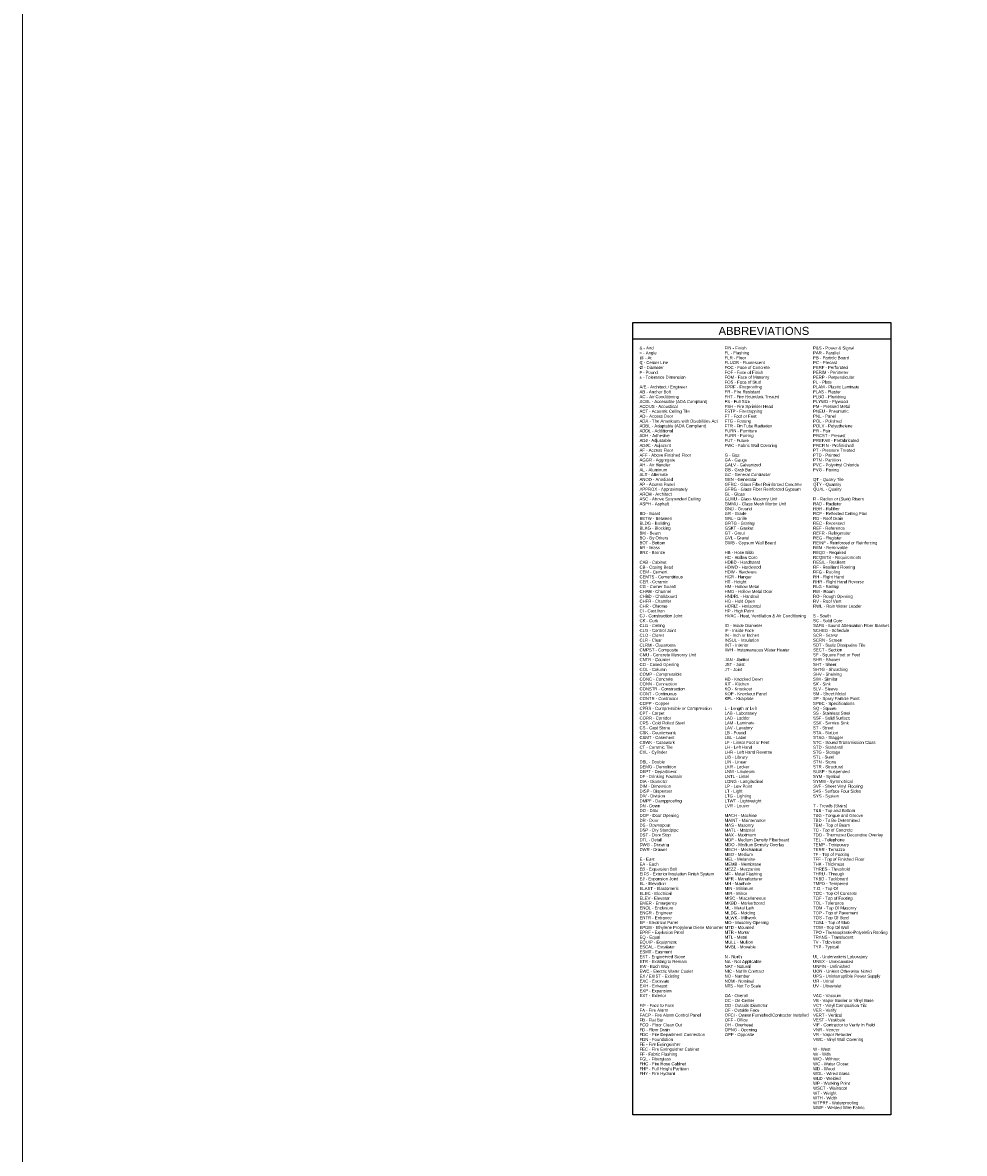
# Model space of a CAD drawing. Header units: inches. Extents: x -3803 to 30266, y -3756 to 4522.
# Tile 13 of 47: x 22666 to 22696, y 3009 to 3044. Entities that reach past the tile are written whole.
import ezdxf

# ---------------------------------------------------------------- set-up
doc = ezdxf.new("R2010")
doc.units = ezdxf.units.IN
doc.header["$LTSCALE"] = 0.011
doc.header["$MEASUREMENT"] = 0
for name, color, linetype, lineweight in [('A-DETL', 90, 'CONTINUOUS', 9), ('DIM', 4, 'CONTINUOUS', 13), ('G-ANNO-TEXT', 2, 'CONTINUOUS', 9)]:
    doc.layers.add(name, color=color, linetype=linetype, lineweight=lineweight)
doc.styles.add('Arial', font='arial.ttf', dxfattribs={"height": 4.5})
doc.styles.add('Arial_1', font='arial.ttf', dxfattribs={"height": 12})

msp = doc.modelspace()

# ---------------------------------------------------------------- linework, layer by layer
at = {"layer": 'A-DETL', "lineweight": 25}
for p, q in [((22685.2761121, 3034.4839222), (22693.2761121, 3034.4839222)), ((22685.2761121, 3009.907402), (22685.2761121, 3034.4839222)), ((22693.2761121, 3034.4839222), (22693.2761121, 3009.907402)), ((22685.2761121, 3033.9839222), (22693.2761121, 3033.9839222)), ((22693.2761121, 3009.907402), (22685.2761121, 3009.907402))]:
    msp.add_line(p, q, dxfattribs=at)
at = {"layer": 'DIM', "ltscale": 10}
msp.add_lwpolyline([(22666.3547107, 3078.8628894), (22734.3576509, 3078.8628894), (22734.3576509, 2959.6167457), (22666.3547107, 2959.6167457)], close=True, dxfattribs=at)

# ---------------------------------------------------------------- texts
at = {"layer": 'G-ANNO-TEXT', "color": 7, "insert": (22687.9374721, 3034.35226), "char_height": 0.25, "width": 3.38665625, "attachment_point": 1, "style": 'Arial_1'}
msp.add_mtext('ABBREVIATIONS', dxfattribs=at)
at = {"layer": 'G-ANNO-TEXT', "color": 7, "lineweight": 20, "char_height": 0.09375, "attachment_point": 1, "style": 'Arial'}
for s, insert, width in [('& - And', (22685.4882244, 3033.743554), 0.53340625), ('< - Angle', (22685.4882244, 3033.5925124), 0.643875), ('FIN - Finish', (22688.1277037, 3033.743554), 0.82378125), ('FL - Flashing', (22688.1277037, 3033.5925124), 0.93109375), ('P&S - Power & Signal ', (22690.8708461, 3033.743554), 1.60021875), ('PAR - Parallel', (22690.8708461, 3033.5925124), 1.0036875), ('@ - At', (22685.4882244, 3033.4414707), 0.45765625), ('C - Center Line', (22685.4882244, 3033.290429), 1.08259375), ('L', (22685.5194744, 3033.2826006), 0.088375), ('FLR - Floor', (22688.1277037, 3033.4414707), 0.808), ('FLUOR - Fluorescent', (22688.1277037, 3033.290429), 1.52446875), ('PB - Particle Board', (22690.8708461, 3033.4414707), 1.36034375), ('PC - Precast', (22690.8708461, 3033.290429), 0.91215625), ('# - Pound', (22685.4882244, 3032.9883457), 0.69121875), ('Ø - Diameter', (22685.4882244, 3033.1393874), 0.91846875), ('FOC - Face of Concrete', (22688.1277037, 3033.1393874), 1.7106875), ('FOF - Face of Finish', (22688.1277037, 3032.9883457), 1.46765625), ('FOM - Face of Masonry', (22688.1277037, 3032.837304), 1.69490625), ('PERF - Perforated', (22690.8708461, 3033.1393874), 1.31615625), ('PERIM - Perimeter', (22690.8708461, 3032.9883457), 1.3445625), ('A/E - Architect / Engineer', (22685.4882244, 3032.5352207), 1.79590625), ('± - Tolerance Dimension', (22685.4882244, 3032.837304), 1.74225), ('FOS - Face of Stud', (22688.1277037, 3032.6862624), 1.37928125), ('FPRF - Fireproofing', (22688.1277037, 3032.5352207), 1.41084375), ('PERP - Perpendicular', (22690.8708461, 3032.837304), 1.5655), ('PL - Plate', (22690.8708461, 3032.6862624), 0.7006875), ('PLAM - Plastic Laminate', (22690.8708461, 3032.5352207), 1.754875), ('AB - Anchor Bolt', (22685.4882244, 3032.384179), 1.18359375), ('AC - Air Conditioning', (22685.4882244, 3032.2331374), 1.48975), ('FR - Fire Resistant', (22688.1277037, 3032.384179), 1.3445625), ('FRT - Fire Retardant Treated', (22688.1277037, 3032.2331374), 2.06734375), ('PLAS - Plaster', (22690.8708461, 3032.384179), 1.05103125), ('PLBG - Plumbing ', (22690.8708461, 3032.2331374), 1.2814375), ('ACBL - Accessible (ADA Compliant)', (22685.4882244, 3032.0820957), 2.57865625), ('ACOUS - Acoustical', (22685.4882244, 3031.931054), 1.44871875), ('FS - Full Size', (22688.1277037, 3032.0820957), 0.95634375), ('FSH - Fire Sprinkler Head', (22688.1277037, 3031.931054), 1.8369375), ('PLYWD - Plywood', (22690.8708461, 3032.0820957), 1.3193125), ('PM - Pressed Metal', (22690.8708461, 3031.931054), 1.41084375), ('ACT - Acoustic Ceiling Tile', (22685.4882244, 3031.7800124), 1.90321875), ('AD - Access Door', (22685.4882244, 3031.6289707), 1.2814375), ('ADA - The Americans with Disabilities Act', (22685.4882244, 3031.477929), 2.966875), ('FSTP - Firestopping', (22688.1277037, 3031.7800124), 1.42978125), ('FT - Foot or Feet', (22688.1277037, 3031.6289707), 1.2056875), ('FTG - Footing', (22688.1277037, 3031.477929), 0.99421875), ('PNEU - Pneumatic', (22690.8708461, 3031.7800124), 1.34771875), ('PNL - Panel', (22690.8708461, 3031.6289707), 0.86165625), ('POL - Polished', (22690.8708461, 3031.477929), 1.07628125), ('ADBL - Adaptable (ADA Compliant)', (22685.4882244, 3031.3268874), 2.525), ('ADDL - Additional', (22685.4882244, 3031.1758457), 1.2688125), ('FTR - Fin Tube Radiation', (22688.1277037, 3031.3268874), 1.7990625), ('FURN - Furniture', (22688.1277037, 3031.1758457), 1.22778125), ('POLY - Polyethelene', (22690.8708461, 3031.3268874), 1.48659375), ('PR - Pair', (22690.8708461, 3031.1758457), 0.6501875), ('ADH - Adhesive', (22685.4882244, 3031.024804), 1.14571875), ('ADJ - Adjustable', (22685.4882244, 3030.8737624), 1.1930625), ('FURR - Furring', (22688.1277037, 3031.024804), 1.09521875), ('FUT - Future', (22688.1277037, 3030.8737624), 0.9153125), ('PRCST - Precast', (22690.8708461, 3031.024804), 1.23409375), ('PREFAB - Prefabricated', (22690.8708461, 3030.8737624), 1.7359375), ('ADJC - Adjacent', (22685.4882244, 3030.7227207), 1.18675), ('AF - Access Floor', (22685.4882244, 3030.571679), 1.27828125), ('AFF - Above Finished Floor', (22685.4882244, 3030.4206374), 1.956875), ('G - Gas', (22688.1277037, 3030.4206374), 0.56496875), ('FWC - Fabric Wall Covering', (22688.1277037, 3030.7227207), 2.007375), ('PREFIN - Prefinished', (22690.8708461, 3030.7227207), 1.527625), ('PT - Pressure Treated', (22690.8708461, 3030.571679), 1.5844375), ('PTD - Painted', (22690.8708461, 3030.4206374), 1.0036875), ('AGGR - Aggregate', (22685.4882244, 3030.2695957), 1.35403125), ('AH - Air Handler', (22685.4882244, 3030.118554), 1.16465625), ('GA - Gauge', (22688.1277037, 3030.2695957), 0.85534375), ('GALV - Galvanized', (22688.1277037, 3030.118554), 1.37296875), ('PTN - Partition', (22690.8708461, 3030.2695957), 1.047875), ('PVC - Polyvinyl Chloride', (22690.8708461, 3030.118554), 1.74225), ('AL - Aluminum', (22685.4882244, 3029.9675124), 1.05103125), ('ALT - Alternate', (22685.4882244, 3029.8164707), 1.073125), ('GB - Grab Bar', (22688.1277037, 3029.9675124), 1.02578125), ('GC - General Contractor', (22688.1277037, 3029.8164707), 1.74540625), ('PVG - Paving', (22690.8708461, 3029.9675124), 0.97528125), ('ANOD - Anodized', (22685.4882244, 3029.665429), 1.27196875), ('AP - Access Panel', (22685.4882244, 3029.5143874), 1.3319375), ('APPROX - Approximately', (22685.4882244, 3029.3633457), 1.8243125), ('GEN - Generator', (22688.1277037, 3029.665429), 1.212), ('GFRC - Glass Fiber Reinforced Concrete', (22688.1277037, 3029.5143874), 2.93215625), ('GFRG - Glass Fiber Reinforced Gypsum', (22688.1277037, 3029.3633457), 2.891125), ('QT - Quarry Tile', (22690.8708461, 3029.665429), 1.1551875), ('QTY - Quantity', (22690.8708461, 3029.5143874), 1.06365625), ('QUAL - Quality', (22690.8708461, 3029.3633457), 1.07628125), ('ARCH - Architect', (22685.4882244, 3029.212304), 1.224625), ('ASC - Above Suspended Ceiling', (22685.4882244, 3029.0612624), 2.31353125), ('GL - Glass', (22688.1277037, 3029.212304), 0.770125), ('GLMU - Glass Masonry Unit', (22688.1277037, 3029.0612624), 2.01053125), ('R - Radius or (Stair) Risers', (22690.8708461, 3029.0612624), 1.9253125), ('ASPH - Asphalt', (22685.4882244, 3028.9102207), 1.11415625), ('GMMU - Glass Mesh Mortor Unit', (22688.1277037, 3028.9102207), 2.34509375), ('GND - Ground', (22688.1277037, 3028.759179), 1.03525), ('RAD - Radiator', (22690.8708461, 3028.9102207), 1.08575), ('RBR - Rubber', (22690.8708461, 3028.759179), 1.00684375), ('BD - Board', (22685.4882244, 3028.6081374), 0.79221875), ('BETW - Between', (22685.4882244, 3028.4570957), 1.23409375), ('BLDG - Building', (22685.4882244, 3028.306054), 1.14571875), ('GR - Grade', (22688.1277037, 3028.6081374), 0.83009375), ('GRL - Grille', (22688.1277037, 3028.4570957), 0.845875), ('GRTG - Grating', (22688.1277037, 3028.306054), 1.13309375), ('RCP - Reflected Ceiling Plan', (22690.8708461, 3028.6081374), 2.0515625), ('RD - Roof Drain', (22690.8708461, 3028.4570957), 1.13940625), ('REC - Recessed', (22690.8708461, 3028.306054), 1.199375), ('BLKG - Blocking', (22685.4882244, 3028.1550124), 1.174125), ('BM - Beam', (22685.4882244, 3028.0039707), 0.80484375), ('GSKT - Gasket', (22688.1277037, 3028.1550124), 1.08890625), ('GT - Grout', (22688.1277037, 3028.0039707), 0.76696875), ('REF - Reference', (22690.8708461, 3028.1550124), 1.20253125), ('REFR - Refrigerator', (22690.8708461, 3028.0039707), 1.42346875), ('BO - By Others', (22685.4882244, 3027.852929), 1.08890625), ('BOT - Bottom', (22685.4882244, 3027.7018874), 0.98159375), ('GVL - Gravel', (22688.1277037, 3027.852929), 0.9405625), ('GWB - Gypsum Wall Board', (22688.1277037, 3027.7018874), 1.9631875), ('REG - Register', (22690.8708461, 3027.852929), 1.08890625), ('REINF - Reinforced or Reinforcing', (22690.8708461, 3027.7018874), 2.43346875), ('BR - Brass', (22685.4882244, 3027.5508457), 0.77959375), ('BRZ - Bronze', (22685.4882244, 3027.399804), 0.96896875), ('HB - Hose Bibb', (22688.1277037, 3027.399804), 1.1046875), ('HC - Hollow Core', (22688.1277037, 3027.2487624), 1.24671875), ('REM - Removable', (22690.8708461, 3027.5508457), 1.31615625), ('REQD - Required', (22690.8708461, 3027.399804), 1.2561875), ('REQMTS - Requirements', (22690.8708461, 3027.2487624), 1.830625), ('CAB - Cabinet', (22685.4882244, 3027.0977207), 1.022625), ('CB - Casing Bead', (22685.4882244, 3026.946679), 1.2814375), ('HDBD - Hardboard', (22688.1277037, 3027.0977207), 1.35403125), ('HDWD - Hardwood', (22688.1277037, 3026.946679), 1.37928125), ('RESIL - Resilient', (22690.8708461, 3027.0977207), 1.21515625), ('RF - Resilient Flooring', (22690.8708461, 3026.946679), 1.58759375), ('CEM - Cement', (22685.4882244, 3026.7956374), 1.06365625), ('CEMTS - Cementitious', (22685.4882244, 3026.6445957), 1.64125), ('HDW - Hardware', (22688.1277037, 3026.7956374), 1.22778125), ('HGR - Hanger', (22688.1277037, 3026.6445957), 1.02578125), ('RFG - Roofing', (22690.8708461, 3026.7956374), 1.03209375), ('RH - Right Hand', (22690.8708461, 3026.6445957), 1.174125), ('CER - Ceramic', (22685.4882244, 3026.493554), 1.08259375), ('CG - Corner Guard', (22685.4882244, 3026.3425124), 1.3635), ('CHAN - Channel', (22685.4882244, 3026.1914707), 1.1930625), ('HT - Height', (22688.1277037, 3026.493554), 0.81746875), ('HM - Hollow Metal', (22688.1277037, 3026.3425124), 1.30984375), ('HMD - Hollow Metal Door', (22688.1277037, 3026.1914707), 1.818), ('RHR - Right Hand Reverse', (22690.8708461, 3026.493554), 1.9379375), ('RLG - Railing', (22690.8708461, 3026.3425124), 0.9595), ('RM - Room', (22690.8708461, 3026.1914707), 0.82378125), ('CHBD - Chalkboard', (22685.4882244, 3026.040429), 1.414), ('CHFR - Chamfer', (22685.4882244, 3025.8893874), 1.2056875), ('HNDRL - Handrail', (22688.1277037, 3026.040429), 1.29090625), ('HO - Hold Open', (22688.1277037, 3025.8893874), 1.148875), ('RO - Rough Opening', (22690.8708461, 3026.040429), 1.502375), ('RV - Roof Vent', (22690.8708461, 3025.8893874), 1.07628125), ('CHR - Chrome', (22685.4882244, 3025.7383457), 1.06365625), ('CI - Cast Iron', (22685.4882244, 3025.587304), 0.946875), ('HORIZ - Horizontal', (22688.1277037, 3025.7383457), 1.3571875), ('HP - High Point', (22688.1277037, 3025.587304), 1.10153125), ('RWL - Rain Water Leader', (22690.8708461, 3025.7383457), 1.8495625), ('CJ - Construction Joint', (22685.4882244, 3025.4362624), 1.6223125), ('CK - Cork', (22685.4882244, 3025.2852207), 0.70384375), ('CLG - Ceiling', (22685.4882244, 3025.134179), 0.9595), ('HVAC - Heat, Ventilation & Air Conditioning', (22688.1277037, 3025.4362624), 3.07734375), ('ID - Inside Diameter', (22688.1277037, 3025.134179), 1.41715625), ('S - South', (22690.8708461, 3025.4362624), 0.66596875), ('SC - Solid Core', (22690.8708461, 3025.2852207), 1.111), ('SAFB - Sound Attenuation Fiber Blanket', (22690.8708461, 3025.134179), 2.85325), ('CLG - Control Joint', (22685.4882244, 3024.9831374), 1.3698125), ('CLO - Closet', (22685.4882244, 3024.8320957), 0.9279375), ('IF - Inside Face', (22688.1277037, 3024.9831374), 1.1046875), ('IN - Inch or Inches', (22688.1277037, 3024.8320957), 1.300375), ('SCHED - Schedule', (22690.8708461, 3024.9831374), 1.37296875), ('SCR - Screw', (22690.8708461, 3024.8320957), 0.93109375), ('CLR - Clear', (22685.4882244, 3024.681054), 0.845875), ('CLRM - Classroom', (22685.4882244, 3024.5300124), 1.3698125), ('INSUL - Insulation', (22688.1277037, 3024.681054), 1.29090625), ('INT - Interior', (22688.1277037, 3024.5300124), 0.8900625), ('SCRN - Screen', (22690.8708461, 3024.681054), 1.10784375), ('SDT - Static Dissipative Tile', (22690.8708461, 3024.5300124), 1.9884375), ('CMPST - Composite', (22685.4882244, 3024.3789707), 1.47396875), ('CMU - Concrete Masonry Unit', (22685.4882244, 3024.227929), 2.14940625), ('CNTR - Counter', (22685.4882244, 3024.0768874), 1.15834375), ('JAN - Janitor', (22688.1277037, 3024.0768874), 0.9279375), ('IWH - Instantaneous Water Heater', (22688.1277037, 3024.3789707), 2.45871875), ('SECT - Section', (22690.8708461, 3024.3789707), 1.1046875), ('SF - Square Foot or Feet', (22690.8708461, 3024.227929), 1.7738125), ('SHR - Shower', (22690.8708461, 3024.0768874), 1.02578125), ('CO - Cased Opening', (22685.4882244, 3023.9258457), 1.4960625), ('COL - Column', (22685.4882244, 3023.774804), 1.02578125), ('JST - Joist', (22688.1277037, 3023.9258457), 0.76065625), ('JT - Joint', (22688.1277037, 3023.774804), 0.65965625), ('SHT - Sheet', (22690.8708461, 3023.9258457), 0.88059375), ('SHTG - Sheathing', (22690.8708461, 3023.774804), 1.3066875), ('COMP - Compressible', (22685.4882244, 3023.6237624), 1.6096875), ('CONC - Concrete', (22685.4882244, 3023.4727207), 1.2688125), ('KD - Knocked Down', (22688.1277037, 3023.4727207), 1.44240625), ('SHV - Shelving', (22690.8708461, 3023.6237624), 1.08890625), ('SIM - Similar', (22690.8708461, 3023.4727207), 0.9153125), ('CONN - Connection', (22685.4882244, 3023.321679), 1.426625), ('CONSTR - Construction', (22685.4882244, 3023.1706374), 1.7233125), ('KIT - Kitchen', (22688.1277037, 3023.321679), 0.921625), ('KO - Knockout', (22688.1277037, 3023.1706374), 1.0415625), ('KOP - Knockout Panel', (22688.1277037, 3023.0195957), 1.60021875), ('SK - Sink', (22690.8708461, 3023.321679), 0.66596875), ('SLV - Sleeve', (22690.8708461, 3023.1706374), 0.93740625), ('SM - Sheet Metal', (22690.8708461, 3023.0195957), 1.23725), ('CONT - Continuous', (22685.4882244, 3023.0195957), 1.4076875), ('CONTR - Contractor', (22685.4882244, 3022.868554), 1.4645), ('COPP - Copper', (22685.4882244, 3022.7175124), 1.123625), ('KPL - Kickplate', (22688.1277037, 3022.868554), 1.0920625), ('SP - Spray Particle Paint', (22690.8708461, 3022.868554), 1.75803125), ('SPEC - Specifications', (22690.8708461, 3022.7175124), 1.56865625), ('CPRS - Compressible or Compression', (22685.4882244, 3022.5664707), 2.74909375), ('CPT - Carpet', (22685.4882244, 3022.415429), 0.94371875), ('L - Length or Left', (22688.1277037, 3022.5664707), 1.212), ('LAB - Laboratory', (22688.1277037, 3022.415429), 1.2056875), ('SQ - Square', (22690.8708461, 3022.5664707), 0.8900625), ('SS - Stainless Steel', (22690.8708461, 3022.415429), 1.414), ('CORR - Corridor', (22685.4882244, 3022.2643874), 1.19621875), ('CRS - Cold Rolled Steel', (22685.4882244, 3022.1133457), 1.71384375), ('LAD - Ladder', (22688.1277037, 3022.2643874), 0.95003125), ('LAM - Laminate', (22688.1277037, 3022.1133457), 1.1299375), ('SSF - Solid Surface', (22690.8708461, 3022.2643874), 1.40453125), ('SSK - Service Sink', (22690.8708461, 3022.1133457), 1.3571875), ('CS - Cast Stone', (22685.4882244, 3021.962304), 1.15834375), ('CSK - Countersunk', (22685.4882244, 3021.8112624), 1.37928125), ('CSMT - Casement', (22685.4882244, 3021.6602207), 1.3319375), ('LAV - Lavatory', (22688.1277037, 3021.962304), 1.0605), ('LB - Pound', (22688.1277037, 3021.8112624), 0.79853125), ('LBL - Label', (22688.1277037, 3021.6602207), 0.8143125), ('ST - Street', (22690.8708461, 3021.962304), 0.77328125), ('STA - Station', (22690.8708461, 3021.8112624), 0.95003125), ('STAG - Stagger', (22690.8708461, 3021.6602207), 1.13940625), ('CSWK - Casework', (22685.4882244, 3021.509179), 1.3445625), ('CT - Ceramic Tile', (22685.4882244, 3021.3581374), 1.2561875), ('LF - Linear Foot or Feet', (22688.1277037, 3021.509179), 1.68228125), ('LH - Left Hand', (22688.1277037, 3021.3581374), 1.03840625), ('STC - Sound Transmission Class', (22690.8708461, 3021.509179), 2.3735), ('STD - Standard', (22690.8708461, 3021.3581374), 1.111), ('CYL - Cylinder', (22685.4882244, 3021.2070957), 1.03525), ('LHR - Left Hand Reverse', (22688.1277037, 3021.2070957), 1.80221875), ('LIB - Library', (22688.1277037, 3021.056054), 0.8648125), ('STG - Storage', (22690.8708461, 3021.2070957), 1.03209375), ('STL - Steel', (22690.8708461, 3021.056054), 0.79853125), ('DBL - Double', (22685.4882244, 3020.9050124), 0.9595), ('DEMO - Demolition', (22685.4882244, 3020.7539707), 1.3824375), ('DEPT - Department', (22685.4882244, 3020.602929), 1.4076875), ('LIN - Linear', (22688.1277037, 3020.9050124), 0.83009375), ('LKR - Locker', (22688.1277037, 3020.7539707), 0.93425), ('LNM - Linoleum', (22688.1277037, 3020.602929), 1.1299375), ('STN - Stone', (22690.8708461, 3020.9050124), 0.88059375), ('STR - Structural', (22690.8708461, 3020.7539707), 1.148875), ('SUSP - Suspended', (22690.8708461, 3020.602929), 1.38875), ('DF - Drinking Fountain', (22685.4882244, 3020.4518874), 1.603375), ('DIA - Diameter', (22685.4882244, 3020.3008457), 1.05734375), ('LNTL - Lintel', (22688.1277037, 3020.4518874), 0.91215625), ('LONG - Longitudinal', (22688.1277037, 3020.3008457), 1.45503125), ('SYM - Symbol', (22690.8708461, 3020.4518874), 1.022625), ('SYMM - Symmetrical', (22690.8708461, 3020.3008457), 1.5086875), ('DIM - Dimension', (22685.4882244, 3020.149804), 1.1930625), ('DISP - Dispenser', (22685.4882244, 3019.9987624), 1.23725), ('LP - Low Point', (22688.1277037, 3020.149804), 1.03840625), ('LT - Light', (22688.1277037, 3019.9987624), 0.67228125), ('SVF - Sheet Vinyl Flooring', (22690.8708461, 3020.149804), 1.87796875), ('S4S - Surface Four Sides', (22690.8708461, 3019.9987624), 1.81484375), ('DIV - Division', (22685.4882244, 3019.8477207), 0.972125), ('DMPF - Dampproofing', (22685.4882244, 3019.696679), 1.603375), ('DN - Down', (22685.4882244, 3019.5456374), 0.78590625), ('LTG - Lighting', (22688.1277037, 3019.8477207), 1.01), ('LTWT - Lightweight', (22688.1277037, 3019.696679), 1.38875), ('LVR - Louver', (22688.1277037, 3019.5456374), 0.946875), ('T - Treads (Stairs)', (22690.8708461, 3019.5456374), 1.300375), ('SYS - System', (22690.8708461, 3019.8477207), 0.997375), ('DO - Ditto', (22685.4882244, 3019.3945957), 0.7133125), ('DOP - Door Opening', (22685.4882244, 3019.243554), 1.48659375), ('MACH - Machine', (22688.1277037, 3019.243554), 1.224625), ('T&B - Top and Bottom', (22690.8708461, 3019.3945957), 1.59075), ('T&G - Tongue and Groove', (22690.8708461, 3019.243554), 1.89690625), ('DR - Door', (22685.4882244, 3019.0925124), 0.72278125), ('DS - Downspout', (22685.4882244, 3018.9414707), 1.1678125), ('MAINT - Maintenance', (22688.1277037, 3019.0925124), 1.55603125), ('MAS - Masonry', (22688.1277037, 3018.9414707), 1.10784375), ('TBD - To Be Determined', (22690.8708461, 3019.0925124), 1.7611875), ('TBM - Top of Beam', (22690.8708461, 3018.9414707), 1.39821875), ('DSP - Dry Standpipe', (22685.4882244, 3018.790429), 1.4834375), ('DST - Door Stop', (22685.4882244, 3018.6393874), 1.18359375), ('DTL - Detail', (22685.4882244, 3018.4883457), 0.8521875), ('MATL - Material', (22688.1277037, 3018.790429), 1.13940625), ('MAX - Maximum', (22688.1277037, 3018.6393874), 1.18990625), ('MDF - Medium Density Fiberboard', (22688.1277037, 3018.4883457), 2.4555625), ('TC - Top of Concrete', (22690.8708461, 3018.790429), 1.502375), ('TDO - Thermoset Decorative Overlay', (22690.8708461, 3018.6393874), 2.663875), ('TEL - Telephone', (22690.8708461, 3018.4883457), 1.18675), ('DWG - Drawing', (22685.4882244, 3018.337304), 1.1299375), ('DWR - Drawer', (22685.4882244, 3018.1862624), 1.05103125), ('MDO - Medium Density Overlay', (22688.1277037, 3018.337304), 2.26934375), ('MECH - Mechanical', (22688.1277037, 3018.1862624), 1.42978125), ('TEMP - Temporary', (22690.8708461, 3018.337304), 1.3635), ('TERR - Terrazzo', (22690.8708461, 3018.1862624), 1.20884375), ('E - East', (22685.4882244, 3017.884179), 0.57128125), ('MED - Medium', (22688.1277037, 3018.0352207), 1.073125), ('MEL - Melamine', (22688.1277037, 3017.884179), 1.1678125), ('TF - Top of Footing', (22690.8708461, 3018.0352207), 1.3635), ('TFF - Top of Finished Floor', (22690.8708461, 3017.884179), 1.94109375), ('EA - Each', (22685.4882244, 3017.7331374), 0.72278125), ('EB - Expansion Bolt', (22685.4882244, 3017.5820957), 1.42346875), ('EIFS - Exterior Insulation Finish System', (22685.4882244, 3017.431054), 2.8216875), ('MEMB - Membrane', (22688.1277037, 3017.7331374), 1.3950625), ('MEZZ - Mezzanine', (22688.1277037, 3017.5820957), 1.350875), ('MF - Metal Flashing', (22688.1277037, 3017.431054), 1.414), ('THK - Thickness', (22690.8708461, 3017.7331374), 1.18675), ('THRES - Threshold', (22690.8708461, 3017.5820957), 1.39821875), ('THRU - Through', (22690.8708461, 3017.431054), 1.18359375), ('EJ - Expansion Joint', (22685.4882244, 3017.2800124), 1.46134375), ('EL - Elevation', (22685.4882244, 3017.1289707), 0.997375), ('MFR - Manufacturer', (22688.1277037, 3017.2800124), 1.43609375), ('MH - Manhole', (22688.1277037, 3017.1289707), 1.00684375), ('TKBD - Tackboard', (22690.8708461, 3017.2800124), 1.325625), ('TMPD - Tempered', (22690.8708461, 3017.1289707), 1.32878125), ('ELAST - Elastomeric', (22685.4882244, 3016.977929), 1.48975), ('ELEC - Electrical', (22685.4882244, 3016.8268874), 1.212), ('MIN - Minimum', (22688.1277037, 3016.977929), 1.08890625), ('MIR - Mirror', (22688.1277037, 3016.8268874), 0.85534375), ('T.O. - Top Of', (22690.8708461, 3016.977929), 0.94371875), ('TOC - Top Of Concrete', (22690.8708461, 3016.8268874), 1.6665), ('ELEV - Elevator', (22685.4882244, 3016.6758457), 1.1425625), ('EMER - Emergency', (22685.4882244, 3016.524804), 1.4203125), ('ENCL - Enclosure', (22685.4882244, 3016.3737624), 1.28459375), ('MISC - Miscellaneous', (22688.1277037, 3016.6758457), 1.5591875), ('MKBD - Markerboard', (22688.1277037, 3016.524804), 1.515), ('ML - Metal Lath', (22688.1277037, 3016.3737624), 1.111), ('TOF - Top of Footing', (22690.8708461, 3016.6758457), 1.48975), ('TOL - Tolerance', (22690.8708461, 3016.524804), 1.16465625), ('TOM - Top Of Masonry', (22690.8708461, 3016.3737624), 1.65071875), ('ENGR - Engineer', (22685.4882244, 3016.2227207), 1.24671875), ('ENTR - Entrance', (22685.4882244, 3016.071679), 1.22146875), ('MLDG - Molding', (22688.1277037, 3016.2227207), 1.1678125), ('MLWK - Millwork', (22688.1277037, 3016.071679), 1.20884375), ('TOP - Top of Pavement', (22690.8708461, 3016.2227207), 1.69490625), ('TOS - Top Of Steel', (22690.8708461, 3016.071679), 1.3698125), ('EP - Electrical Panel', (22685.4882244, 3015.9206374), 1.4581875), ('EPDM - Ethylene Propylene Diene Monomer', (22685.4882244, 3015.7695957), 3.17203125), ('MO - Masonry Opening', (22688.1277037, 3015.9206374), 1.6665), ('MTD - Mounted', (22688.1277037, 3015.7695957), 1.11415625), ('TOSL - Top of Slab', (22690.8708461, 3015.9206374), 1.376125), ('TOW - Top Of Wall', (22690.8708461, 3015.7695957), 1.37296875), ('EPRF - Explosion Proof', (22685.4882244, 3015.618554), 1.69175), ('EQ - Equal', (22685.4882244, 3015.4675124), 0.78275), ('EQUIP - Equipment', (22685.4882244, 3015.3164707), 1.40453125), ('MTR - Mortar', (22688.1277037, 3015.618554), 0.95634375), ('MTL - Metal', (22688.1277037, 3015.4675124), 0.85534375), ('MULL - Mullion', (22688.1277037, 3015.3164707), 1.07628125), ('TPO - Thermoplastic-Polyolefin Roofing', (22690.8708461, 3015.618554), 2.815375), ('TRANS - Translucent', (22690.8708461, 3015.4675124), 1.52446875), ('TV - Television', (22690.8708461, 3015.3164707), 1.06996875), ('ESCAL - Escalator', (22685.4882244, 3015.165429), 1.33825), ('ESMT - Easment', (22685.4882244, 3015.0143874), 1.224625), ('MVBL - Movable', (22688.1277037, 3015.165429), 1.18990625), ('TYP - Typical', (22690.8708461, 3015.165429), 0.95634375), ('EST - Engineered Stone', (22685.4882244, 3014.8633457), 1.729625), ('ETR - Existing to Remain', (22685.4882244, 3014.712304), 1.7990625), ('N - North', (22688.1277037, 3014.8633457), 0.6501875), ('NA - Not Applicable', (22688.1277037, 3014.712304), 1.3950625), ('UL - Underwriters Laboratory', (22690.8708461, 3014.8633457), 2.06103125), ('UNEX - Unexcavated', (22690.8708461, 3014.712304), 1.527625), ('EW - Each Way', (22685.4882244, 3014.5612624), 1.1425625), ('EWC - Electric Water Cooler', (22685.4882244, 3014.4102207), 2.04209375), ('EX / EXIST - Existing', (22685.4882244, 3014.259179), 1.50553125), ('NAT - Natural', (22688.1277037, 3014.5612624), 0.9784375), ('NIC - Not In Contract', (22688.1277037, 3014.4102207), 1.48975), ('NO - Number', (22688.1277037, 3014.259179), 0.95634375), ('UNFIN - Unfinished', (22690.8708461, 3014.5612624), 1.38559375), ('UON - Unless Otherwise Noted', (22690.8708461, 3014.4102207), 2.23146875), ('UPS - Uninterruptible Power Supply', (22690.8708461, 3014.259179), 2.537625), ('EXC - Excavate', (22685.4882244, 3014.1081374), 1.13625), ('EXH - Exhaust', (22685.4882244, 3013.9570957), 1.05103125), ('NOM - Nominal', (22688.1277037, 3014.1081374), 1.10784375), ('NTS - Not To Scale', (22688.1277037, 3013.9570957), 1.38875), ('UR - Urinal', (22690.8708461, 3014.1081374), 0.79221875), ('UV - Ultraviolet', (22690.8708461, 3013.9570957), 1.0794375), ('EXP - Expansion', (22685.4882244, 3013.806054), 1.20884375), ('EXT - Exterior', (22685.4882244, 3013.6550124), 1.0036875), ('OA - Overall', (22688.1277037, 3013.6550124), 0.88690625), ('VAC - Vacuum', (22690.8708461, 3013.6550124), 1.06365625), ('F/F - Face to Face', (22685.4882244, 3013.352929), 1.31615625), ('FA - Fire Alarm', (22685.4882244, 3013.2018874), 1.08575), ('OC - On Center', (22688.1277037, 3013.5039707), 1.123625), ('OD - Outside Diameter', (22688.1277037, 3013.352929), 1.63178125), ('OF - Outside Face', (22688.1277037, 3013.2018874), 1.3193125), ('VB - Vapor Barrier or Vinyl Base', (22690.8708461, 3013.5039707), 2.2914375), ('VCT - Vinyl Composition Tile', (22690.8708461, 3013.352929), 2.04209375), ('VER - Verify', (22690.8708461, 3013.2018874), 0.88059375), ('FACP - Fire Alarm Control Panel', (22685.4882244, 3013.0508457), 2.31984375), ('FB - Flat Bar', (22685.4882244, 3012.899804), 0.90584375), ('OFCI - Owner Furnished/Contractor Installed', (22688.1277037, 3013.0508457), 3.17834375), ('OFF - Office', (22688.1277037, 3012.899804), 0.88375), ('VERT - Vertical', (22690.8708461, 3013.0508457), 1.1046875), ('VEST - Vestibule', (22690.8708461, 3012.899804), 1.2183125), ('FCO - Floor Clean Out', (22685.4882244, 3012.7487624), 1.6096875), ('FD - Floor Drain', (22685.4882244, 3012.5977207), 1.14571875), ('OH - Overhead', (22688.1277037, 3012.7487624), 1.0920625), ('OPNG - Opening', (22688.1277037, 3012.5977207), 1.22146875), ('VIF - Contractor to Verify In Field', (22690.8708461, 3012.7487624), 2.32615625), ('VNR - Veneer', (22690.8708461, 3012.5977207), 0.997375), ('FDC - Fire Department Connection', (22685.4882244, 3012.446679), 2.4808125), ('FDN - Foundation', (22685.4882244, 3012.2956374), 1.2688125), ('OPP - Opposite', (22688.1277037, 3012.446679), 1.123625), ('VR - Vapor Retarder', (22690.8708461, 3012.446679), 1.4581875), ('VWC - Vinyl Wall Covering', (22690.8708461, 3012.2956374), 1.91584375), ('FE - Fire Extinguisher', (22685.4882244, 3012.1445957), 1.5465625), ('FEC - Fire Extinguisher Cabinet', (22685.4882244, 3011.993554), 2.25671875), ('FF - Fabric Flashing', (22685.4882244, 3011.8425124), 1.42978125), ('W - West', (22690.8708461, 3011.993554), 0.67228125), ('W/ - With', (22690.8708461, 3011.8425124), 0.669125), ('FGL - Fiberglass', (22685.4882244, 3011.6914707), 1.1930625), ('FHC - Fire Hose Cabinet', (22685.4882244, 3011.540429), 1.7611875), ('W/O - Without', (22690.8708461, 3011.6914707), 1.0163125), ('WC - Water Closet', (22690.8708461, 3011.540429), 1.34771875), ('FHP - Full Height Partition', (22685.4882244, 3011.3893874), 1.85271875), ('FHY - Fire Hydrant', (22685.4882244, 3011.2383457), 1.33825), ('WD - Wood', (22690.8708461, 3011.3893874), 0.8395625), ('WGL - Wired Glass', (22690.8708461, 3011.2383457), 1.3950625), ('WLD - Welded', (22690.8708461, 3011.087304), 1.05103125), ('WP - Working Point', (22690.8708461, 3010.9362624), 1.40453125), ('WSCT - Wainscot', (22690.8708461, 3010.7852207), 1.28775), ('WT - Weight', (22690.8708461, 3010.634179), 0.89953125), ('WTH - Width', (22690.8708461, 3010.4831374), 0.9279375), ('WTPRF - Waterproofing', (22690.8708461, 3010.3320957), 1.72646875), ('WWF - Welded Wire Fabric', (22690.8708461, 3010.181054), 1.9695)]:
    msp.add_mtext(s, dxfattribs=dict(at, insert=insert, width=width))

doc.saveas('drawing.dxf')
